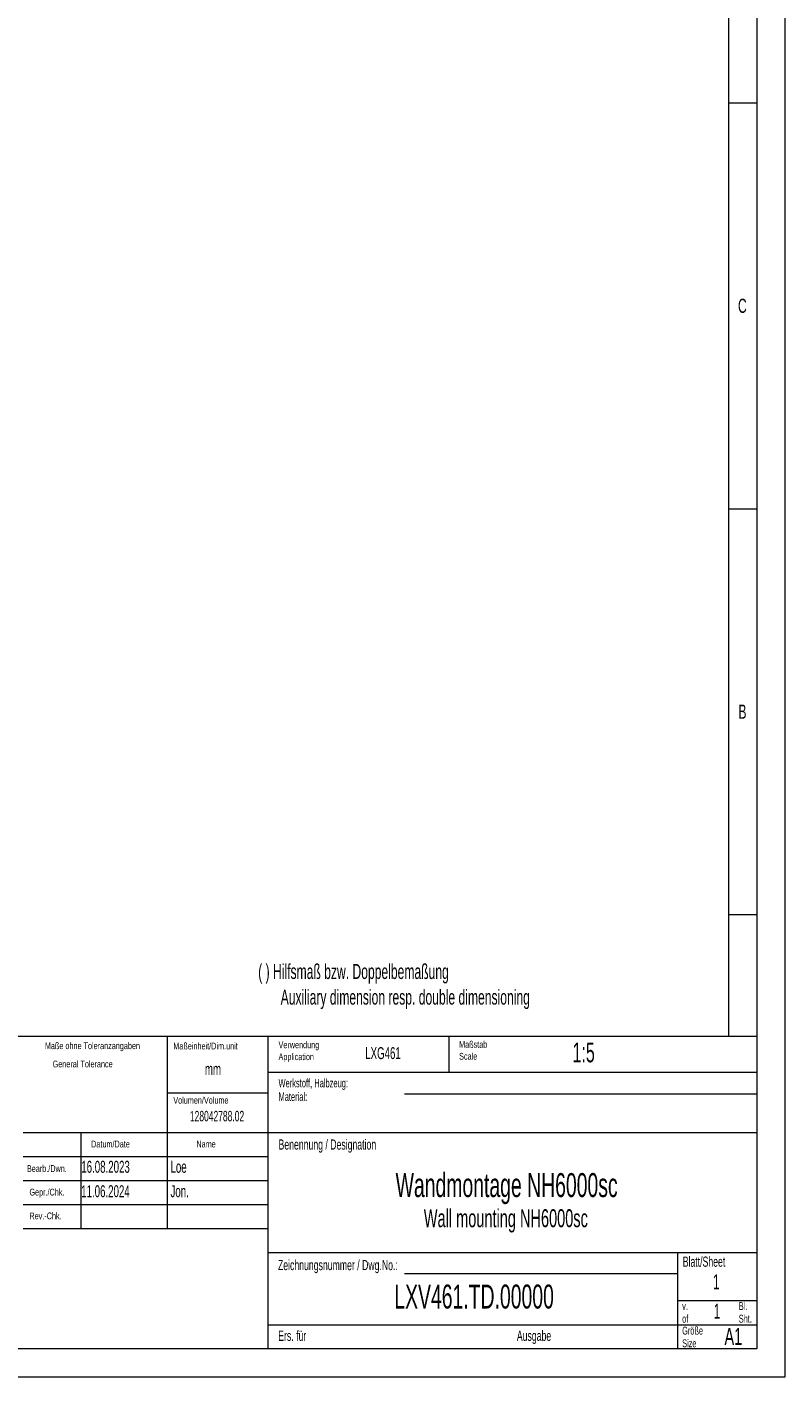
# Model space of a CAD drawing. Header units: millimetres. Extents: x 0 to 4205, y 0 to 2970.
# Tile 51 of 87: x 3536 to 4205, y 0 to 1193. Entities that reach past the tile are written whole.
import ezdxf

# ---------------------------------------------------------------- set-up
doc = ezdxf.new("R2010")
doc.units = ezdxf.units.MM
doc.header["$LTSCALE"] = 5
doc.styles.add('SLDTEXTSTYLE0', font='TXT', dxfattribs={"width": 0.605})
doc.styles.add('SLDTEXTSTYLE1', font='TXT', dxfattribs={"width": 0.638186})

msp = doc.modelspace()

# ---------------------------------------------------------------- linework, layer by layer
at = {"color": 7, "linetype": 'Continuous', "lineweight": 18}
for p, q in [((4205, 2970), (4205, 0)), ((4180, 2945), (4180, 301.25)), ((4155, 2920), (4155, 301.25)), ((4155, 1126.25), (4180, 1126.25)), ((4155, 1126.25), (4180, 1126.25)), ((4155, 767.5), (4180, 767.5)), ((4155, 408.75), (4180, 408.75)), ((3265.6, 301.25), (4180, 301.25)), ((3265.6, 301.25), (4180, 301.25)), ((3659.3, 301.25), (3659.3, 131.25)), ((3659.3, 301.25), (3659.3, 131.25)), ((3748.2, 301.25), (3748.2, 25)), ((3908, 301.25), (3908, 269.38)), ((4180, 301.25), (4180, 25)), ((3748.2, 269.38), (4180, 269.38)), ((3659.3, 251.25), (3748.2, 251.25)), ((3869.1, 250.22), (4180, 250.22)), ((3532.3, 216.25), (4180, 216.25)), ((3583.1, 216.25), (3583.1, 131.25)), ((3532.3, 195), (3748.2, 195)), ((3532.3, 173.75), (3748.2, 173.75)), ((3532.3, 152.5), (3748.2, 152.5)), ((3532.3, 131.25), (3748.2, 131.25)), ((3748.2, 110), (4180, 110)), ((4110, 110), (4110, 25)), ((3869.1, 91.47), (4110, 91.47)), ((4110, 67.5), (4180, 67.5)), ((3748.2, 46.25), (4180, 46.25)), ((4180, 25), (25, 25)), ((4205, 0), (0, 0))]:
    msp.add_line(p, q, dxfattribs=at)

# ---------------------------------------------------------------- texts
at = {"color": 7, "linetype": 'Continuous', "lineweight": 0}
for s, insert, char_height, attachment_point, style in [('C', (4167.35, 953.05), 12.5, 2, 'SLDTEXTSTYLE1'), ('B', (4167.44, 594.3), 12.5, 2, 'SLDTEXTSTYLE1'), ('( ) Hilfsmaß bzw. Doppelbemaßung', (3739.76, 365.02), 13.2292, 1, 'SLDTEXTSTYLE0'), ('Auxiliary dimension resp. double dimensioning', (3759.6, 342.38), 13.2292, 1, 'SLDTEXTSTYLE0'), ('Maße ohne Toleranzangaben', (3593.35, 295.8), 6, 2, 'SLDTEXTSTYLE1'), ('Maßeinheit/Dim.unit', (3664.77, 295.54), 6, 1, 'SLDTEXTSTYLE1'), ('Verwendung', (3757.69, 296.59), 6, 1, 'SLDTEXTSTYLE1'), ('Application', (3757.69, 286.09), 6, 1, 'SLDTEXTSTYLE1'), ('LXG461', (3849.97, 291.57), 10.583, 2, 'SLDTEXTSTYLE0'), ('Scale', (3917.19, 286.49), 6, 1, 'SLDTEXTSTYLE1'), ('Maßstab', (3917.19, 296.99), 6, 1, 'SLDTEXTSTYLE1'), ('1:5', (4017.35, 295.64), 17.5, 1, 'SLDTEXTSTYLE0'), ('General Tolerance', (3558.19, 279.65), 6, 1, 'SLDTEXTSTYLE1'), ('mm', (3692.65, 277.41), 10.583, 1, 'SLDTEXTSTYLE0'), ('Werkstoff, Halbzeug:', (3757.69, 263.52), 7.5, 1, 'SLDTEXTSTYLE1'), ('Material:', (3757.69, 251.52), 7.5, 1, 'SLDTEXTSTYLE1'), ('Volumen/Volume', (3664.77, 247.6), 6, 1, 'SLDTEXTSTYLE1'), ('128042788.02', (3703.38, 235.23), 9.2604, 2, 'SLDTEXTSTYLE0'), ('Datum/Date', (3592.19, 208.9), 6, 1, 'SLDTEXTSTYLE1'), ('Name', (3685.19, 208.9), 6, 1, 'SLDTEXTSTYLE1'), ('Benennung / Designation', (3757.69, 210), 9, 1, 'SLDTEXTSTYLE1'), ('16.08.2023', (3583.5, 191.08), 10.583, 1, 'SLDTEXTSTYLE0'), ('Loe', (3662.28, 191.08), 10.583, 1, 'SLDTEXTSTYLE0'), ('Bearb./Dwn.', (3535.48, 187.26), 6, 1, 'SLDTEXTSTYLE1'), ('Wandmontage NH6000sc', (3959.17, 180.22), 21.1667, 2, 'SLDTEXTSTYLE0'), ('11.06.2024', (3583.42, 169.49), 10.583, 1, 'SLDTEXTSTYLE0'), ('Jon.', (3662.28, 169.49), 10.583, 1, 'SLDTEXTSTYLE0'), ('Gepr./Chk.', (3537.69, 166.4), 6, 1, 'SLDTEXTSTYLE1'), ('Rev.-Chk.', (3537.69, 145.4), 6, 1, 'SLDTEXTSTYLE1'), ('Wall mounting NH6000sc', (3958.46, 148.29), 15.875, 2, 'SLDTEXTSTYLE0'), ('Zeichnungsnummer / Dwg.No.:', (3757.19, 103.45), 9.0001, 1, 'SLDTEXTSTYLE1'), ('Blatt/Sheet', (4114.69, 106.45), 9.0001, 1, 'SLDTEXTSTYLE1'), ('1', (4141.35, 90.82), 13.23, 1, 'SLDTEXTSTYLE0'), ('LXV461.TD.00000', (3930.42, 81.69), 21.1667, 2, 'SLDTEXTSTYLE0'), ('v.', (4114.19, 66.22), 7, 1, 'SLDTEXTSTYLE1'), ('1', (4142.03, 64.77), 13.23, 1, 'SLDTEXTSTYLE0'), ('Bl.', (4164.19, 66.22), 7, 1, 'SLDTEXTSTYLE1'), ('of', (4114.19, 55.02), 7, 1, 'SLDTEXTSTYLE1'), ('Sht.', (4164.19, 55.02), 7, 1, 'SLDTEXTSTYLE1'), ('Ers. für', (3757.44, 40.95), 9, 1, 'SLDTEXTSTYLE1'), ('Ausgabe', (3968.19, 40.95), 9, 1, 'SLDTEXTSTYLE1'), ('Größe', (4114.19, 44.47), 7, 1, 'SLDTEXTSTYLE1'), ('A1', (4151.58, 43.36), 15, 1, 'SLDTEXTSTYLE1'), ('Size', (4114.19, 33.27), 7, 1, 'SLDTEXTSTYLE1')]:
    msp.add_mtext(s, dxfattribs=dict(at, insert=insert, char_height=char_height, attachment_point=attachment_point, style=style))

doc.saveas('drawing.dxf')
